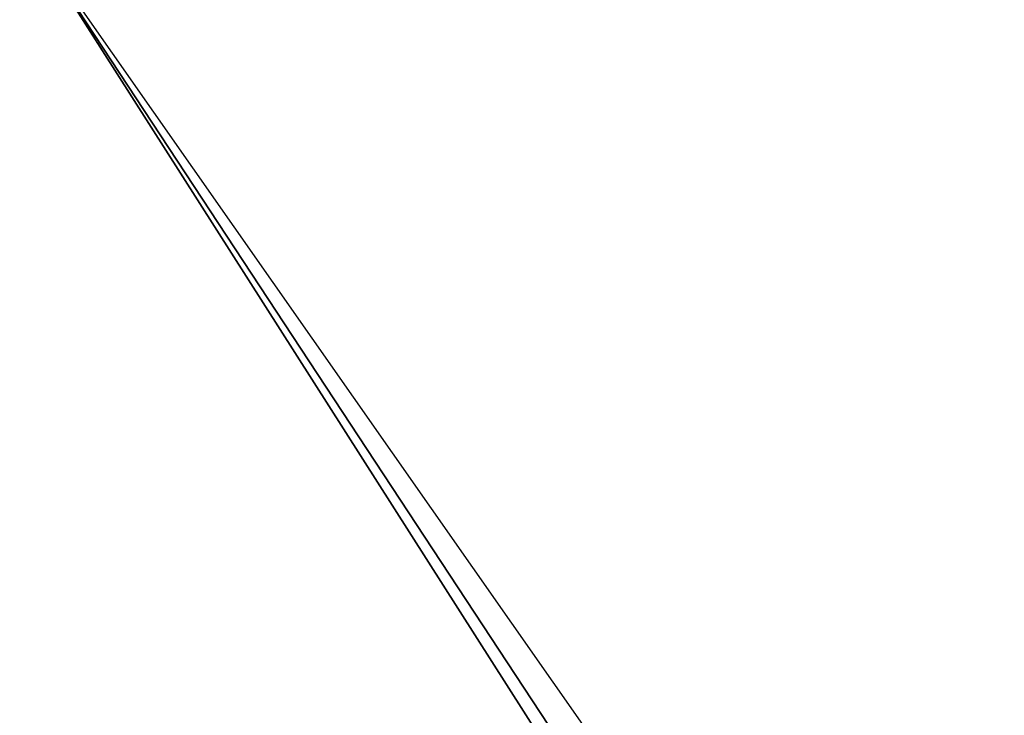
# Model space of a CAD drawing. Extents: x 185 to 449, y -73 to 113.
# Tile 199 of 256: x 298.07579 to 298.0852, y -10.39241 to -10.38576. Entities that reach past the tile are written whole.
import ezdxf

# ---------------------------------------------------------------- set-up
doc = ezdxf.new("R2010")
doc.units = 0
doc.header["$LTSCALE"] = 25.4
doc.layers.get('0').update_dxf_attribs({"color": 13, "linetype": 'CONTINUOUS'})

# ---------------------------------------------------------------- blocks, each defined once
blk = doc.blocks.new('GRUPUJ_1')
at = {"color": 8}
mesh = blk.add_polyface(dxfattribs=at)
corners = [(114.3661112, 60.8227234, 150.8288668), (113.3270105, 62.4039612, 150.9288729), (114.3441614, 60.8073425, 150.9288729), (113.3502115, 62.4173508, 150.8288668)]
mesh.append_faces([[corners[k] for k in face] for face in [(0, 1, 2), (1, 0, 3)]], dxfattribs={"vtx0": -1, "color": 8})
mesh = blk.add_polyface(dxfattribs=at)
corners = [(113.3270105, 62.4039612, 179.9288729), (114.3441614, 60.8073425, 150.9288729), (113.3270105, 62.4039612, 150.9288729)]
mesh.append_faces([[corners[k] for k in face] for face in [(0, 1, 2)]], dxfattribs={"color": 8})
mesh = blk.add_polyface(dxfattribs=at)
corners = [(113.3270105, 62.4039612, 179.9288729), (115.4965967, 59.3054733, 179.9288729), (114.3441614, 60.8073425, 150.9288729)]
mesh.append_faces([[corners[k] for k in face] for face in [(0, 1, 2)]], dxfattribs={"color": 8})

msp = doc.modelspace()

# ---------------------------------------------------------------- block references
at = {"color": 0}
msp.add_blockref('GRUPUJ_1', (184.7487796, -72.788772, 118.2609464), dxfattribs=at)

doc.saveas('drawing.dxf')
